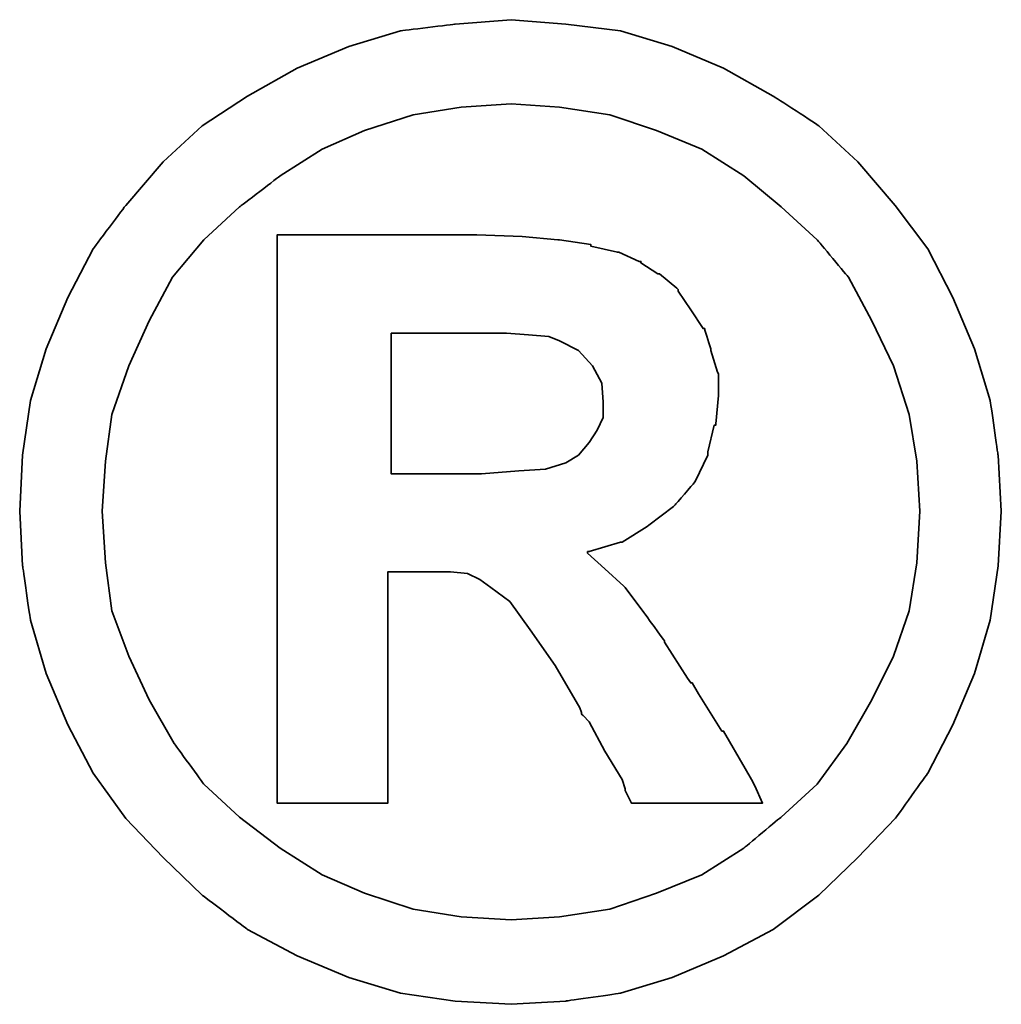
# Model space of a CAD drawing. Extents: x 31 to 308, y 40 to 134.
# Tile 45 of 47: x 146.053 to 146.563, y 91.917 to 92.429. Entities that reach past the tile are written whole.
import ezdxf

# ---------------------------------------------------------------- set-up
doc = ezdxf.new("R2010")
doc.units = 0
doc.header["$MEASUREMENT"] = 0
doc.layers.add('DIM', color=4, linetype='CONTINUOUS')
doc.layers.add('layer 1', color=7, linetype='CONTINUOUS')

# ---------------------------------------------------------------- blocks, each defined once
blk = doc.blocks.new('TBI MOTION logo(完整正式版)')
at = {"layer": 'layer 1', "color": 22, "lineweight": 35}
for points, knots in [([(81.20634, 4.98624), (81.20634, 4.98624), (81.18649, 5.32862), (81.18649, 5.32862), (81.18649, 5.32862), (81.18649, 5.32862), (81.13886, 5.66206), (81.13886, 5.66206), (81.13886, 5.66206), (81.13886, 5.66206), (81.04359, 5.97764), (81.04359, 5.97764), (81.04359, 5.97764), (81.04359, 5.97764), (80.91061, 6.29124), (80.91061, 6.29124), (80.91061, 6.29124), (80.91061, 6.29124), (80.75778, 6.58697), (80.75778, 6.58697), (80.75778, 6.58697), (80.75778, 6.58697), (80.5593, 6.85294), (80.5593, 6.85294), (80.5593, 6.85294), (80.5593, 6.85294), (80.33105, 7.1189), (80.33105, 7.1189), (80.33105, 7.1189), (80.33105, 7.1189), (80.09287, 7.33921), (80.09287, 7.33921), (80.09287, 7.33921), (80.09287, 7.33921), (79.815, 7.51982), (79.815, 7.51982), (79.815, 7.51982), (79.815, 7.51982), (79.51133, 7.69051), (79.51133, 7.69051), (79.51133, 7.69051), (79.51133, 7.69051), (79.19773, 7.8235), (79.19773, 7.8235), (79.19773, 7.8235), (79.19773, 7.8235), (78.88215, 7.91877), (78.88215, 7.91877), (78.88215, 7.91877), (78.88215, 7.91877), (78.54871, 7.95846), (78.54871, 7.95846), (78.54871, 7.95846), (78.54871, 7.95846), (78.21526, 7.98625), (78.21526, 7.98625), (78.21526, 7.98625), (78.21526, 7.98625), (77.87388, 7.95846), (77.87388, 7.95846), (77.87388, 7.95846), (77.87388, 7.95846), (77.54044, 7.91877), (77.54044, 7.91877), (77.54044, 7.91877), (77.54044, 7.91877), (77.22485, 7.8235), (77.22485, 7.8235), (77.22485, 7.8235), (77.22485, 7.8235), (76.91027, 7.69051), (76.91027, 7.69051), (76.91027, 7.69051), (76.91027, 7.69051), (76.6056, 7.51982), (76.6056, 7.51982), (76.6056, 7.51982), (76.6056, 7.51982), (76.32972, 7.33921), (76.32972, 7.33921), (76.32972, 7.33921), (76.32972, 7.33921), (76.09154, 7.1189), (76.09154, 7.1189), (76.09154, 7.1189), (76.09154, 7.1189), (75.86329, 6.85294), (75.86329, 6.85294), (75.86329, 6.85294), (75.86329, 6.85294), (75.66382, 6.58697), (75.66382, 6.58697), (75.66382, 6.58697), (75.66382, 6.58697), (75.51099, 6.29124), (75.51099, 6.29124), (75.51099, 6.29124), (75.51099, 6.29124), (75.37702, 5.97764), (75.37702, 5.97764), (75.37702, 5.97764), (75.37702, 5.97764), (75.28175, 5.66206), (75.28175, 5.66206), (75.28175, 5.66206), (75.28175, 5.66206), (75.23411, 5.32862), (75.23411, 5.32862), (75.23411, 5.32862), (75.23411, 5.32862), (75.21625, 4.98624), (75.21625, 4.98624), (75.21625, 4.98624), (75.21625, 4.98624), (75.23411, 4.6528), (75.23411, 4.6528), (75.23411, 4.6528), (75.23411, 4.6528), (75.28175, 4.32035), (75.28175, 4.32035), (75.28175, 4.32035), (75.28175, 4.32035), (75.37702, 3.99583), (75.37702, 3.99583), (75.37702, 3.99583), (75.37702, 3.99583), (75.51099, 3.68224), (75.51099, 3.68224), (75.51099, 3.68224), (75.51099, 3.68224), (75.66382, 3.38749), (75.66382, 3.38749), (75.66382, 3.38749), (75.66382, 3.38749), (75.86329, 3.10963), (75.86329, 3.10963), (75.86329, 3.10963), (75.86329, 3.10963), (76.09154, 2.87145), (76.09154, 2.87145), (76.09154, 2.87145), (76.09154, 2.87145), (76.32972, 2.6432), (76.32972, 2.6432), (76.32972, 2.6432), (76.32972, 2.6432), (76.6056, 2.43381), (76.6056, 2.43381), (76.6056, 2.43381), (76.6056, 2.43381), (76.91027, 2.27205), (76.91027, 2.27205), (76.91027, 2.27205), (76.91027, 2.27205), (77.22485, 2.13906), (77.22485, 2.13906), (77.22485, 2.13906), (77.22485, 2.13906), (77.54044, 2.0438), (77.54044, 2.0438), (77.54044, 2.0438), (77.54044, 2.0438), (77.87388, 1.99616), (77.87388, 1.99616), (77.87388, 1.99616), (77.87388, 1.99616), (78.21526, 1.97631), (78.21526, 1.97631), (78.21526, 1.97631), (78.21526, 1.97631), (78.54871, 1.99616), (78.54871, 1.99616), (78.54871, 1.99616), (78.54871, 1.99616), (78.88215, 2.0438), (78.88215, 2.0438), (78.88215, 2.0438), (78.88215, 2.0438), (79.19773, 2.13906), (79.19773, 2.13906), (79.19773, 2.13906), (79.19773, 2.13906), (79.51133, 2.27205), (79.51133, 2.27205), (79.51133, 2.27205), (79.51133, 2.27205), (79.815, 2.43381), (79.815, 2.43381), (79.815, 2.43381), (79.815, 2.43381), (80.09287, 2.6432), (80.09287, 2.6432), (80.09287, 2.6432), (80.09287, 2.6432), (80.33105, 2.87145), (80.33105, 2.87145), (80.33105, 2.87145), (80.33105, 2.87145), (80.5593, 3.10963), (80.5593, 3.10963), (80.5593, 3.10963), (80.5593, 3.10963), (80.75778, 3.38749), (80.75778, 3.38749), (80.75778, 3.38749), (80.75778, 3.38749), (80.91061, 3.68224), (80.91061, 3.68224), (80.91061, 3.68224), (80.91061, 3.68224), (81.04359, 3.99583), (81.04359, 3.99583), (81.04359, 3.99583), (81.04359, 3.99583), (81.13886, 4.32035), (81.13886, 4.32035), (81.13886, 4.32035), (81.13886, 4.32035), (81.18649, 4.6528), (81.18649, 4.6528), (81.18649, 4.6528), (81.18649, 4.6528), (81.20634, 4.98624), (81.20634, 4.98624)], [0, 0, 0, 0, 0.0178571, 0.0178571, 0.0178571, 0.0178572, 0.0357143, 0.0357143, 0.0357143, 0.0357143, 0.0535714, 0.0535714, 0.0535714, 0.0535714, 0.0714286, 0.0714286, 0.0714286, 0.0714286, 0.0892857, 0.0892857, 0.0892857, 0.0892857, 0.1071429, 0.1071429, 0.1071429, 0.1071429, 0.125, 0.125, 0.125, 0.125, 0.1428571, 0.1428571, 0.1428571, 0.1428572, 0.1607143, 0.1607143, 0.1607143, 0.1607143, 0.1785714, 0.1785714, 0.1785714, 0.1785714, 0.1964286, 0.1964286, 0.1964286, 0.1964286, 0.2142857, 0.2142857, 0.2142857, 0.2142857, 0.2321429, 0.2321429, 0.2321429, 0.2321429, 0.25, 0.25, 0.25, 0.25, 0.2678571, 0.2678571, 0.2678571, 0.2678572, 0.2857143, 0.2857143, 0.2857143, 0.2857143, 0.3035714, 0.3035714, 0.3035714, 0.3035714, 0.3214286, 0.3214286, 0.3214286, 0.3214286, 0.3392857, 0.3392857, 0.3392857, 0.3392857, 0.3571429, 0.3571429, 0.3571429, 0.3571429, 0.375, 0.375, 0.375, 0.375, 0.3928571, 0.3928571, 0.3928571, 0.3928572, 0.4107143, 0.4107143, 0.4107143, 0.4107143, 0.4285714, 0.4285714, 0.4285714, 0.4285714, 0.4464286, 0.4464286, 0.4464286, 0.4464286, 0.4642857, 0.4642857, 0.4642857, 0.4642857, 0.4821429, 0.4821429, 0.4821429, 0.4821429, 0.5, 0.5, 0.5, 0.5, 0.5178571, 0.5178571, 0.5178571, 0.5178572, 0.5357143, 0.5357143, 0.5357143, 0.5357143, 0.5535714, 0.5535714, 0.5535714, 0.5535714, 0.5714286, 0.5714286, 0.5714286, 0.5714286, 0.5892857, 0.5892857, 0.5892857, 0.5892857, 0.6071429, 0.6071429, 0.6071429, 0.6071429, 0.625, 0.625, 0.625, 0.625, 0.6428571, 0.6428571, 0.6428571, 0.6428572, 0.6607143, 0.6607143, 0.6607143, 0.6607143, 0.6785714, 0.6785714, 0.6785714, 0.6785714, 0.6964286, 0.6964286, 0.6964286, 0.6964286, 0.7142857, 0.7142857, 0.7142857, 0.7142857, 0.7321429, 0.7321429, 0.7321429, 0.7321429, 0.75, 0.75, 0.75, 0.75, 0.7678571, 0.7678571, 0.7678571, 0.7678572, 0.7857143, 0.7857143, 0.7857143, 0.7857143, 0.8035714, 0.8035714, 0.8035714, 0.8035714, 0.8214286, 0.8214286, 0.8214286, 0.8214286, 0.8392857, 0.8392857, 0.8392857, 0.8392857, 0.8571429, 0.8571429, 0.8571429, 0.8571429, 0.875, 0.875, 0.875, 0.875, 0.8928571, 0.8928571, 0.8928571, 0.8928572, 0.9107143, 0.9107143, 0.9107143, 0.9107143, 0.9285714, 0.9285714, 0.9285714, 0.9285714, 0.9464286, 0.9464286, 0.9464286, 0.9464286, 0.9642857, 0.9642857, 0.9642857, 0.9642857, 0.9821429, 0.9821429, 0.9821429, 0.9821429, 1, 1, 1, 1]), ([(80.71014, 4.98624), (80.71014, 4.98624), (80.69129, 5.29091), (80.69129, 5.29091), (80.69129, 5.29091), (80.69129, 5.29091), (80.64464, 5.57672), (80.64464, 5.57672), (80.64464, 5.57672), (80.64464, 5.57672), (80.54937, 5.87245), (80.54937, 5.87245), (80.54937, 5.87245), (80.54937, 5.87245), (80.41639, 6.14833), (80.41639, 6.14833), (80.41639, 6.14833), (80.41639, 6.14833), (80.27349, 6.41429), (80.27349, 6.41429), (80.27349, 6.41429), (80.27349, 6.41429), (80.08295, 6.64255), (80.08295, 6.64255), (80.08295, 6.64255), (80.08295, 6.64255), (79.86264, 6.84301), (79.86264, 6.84301), (79.86264, 6.84301), (79.86264, 6.84301), (79.63439, 7.03355), (79.63439, 7.03355), (79.63439, 7.03355), (79.63439, 7.03355), (79.37835, 7.1963), (79.37835, 7.1963), (79.37835, 7.1963), (79.37835, 7.1963), (79.10246, 7.30944), (79.10246, 7.30944), (79.10246, 7.30944), (79.10246, 7.30944), (78.81665, 7.40471), (78.81665, 7.40471), (78.81665, 7.40471), (78.81665, 7.40471), (78.511, 7.45234), (78.511, 7.45234), (78.511, 7.45234), (78.511, 7.45234), (78.21526, 7.47219), (78.21526, 7.47219), (78.21526, 7.47219), (78.21526, 7.47219), (77.9106, 7.45234), (77.9106, 7.45234), (77.9106, 7.45234), (77.9106, 7.45234), (77.61685, 7.40471), (77.61685, 7.40471), (77.61685, 7.40471), (77.61685, 7.40471), (77.32012, 7.30944), (77.32012, 7.30944), (77.32012, 7.30944), (77.32012, 7.30944), (77.06309, 7.1963), (77.06309, 7.1963), (77.06309, 7.1963), (77.06309, 7.1963), (76.80606, 7.03355), (76.80606, 7.03355), (76.80606, 7.03355), (76.80606, 7.03355), (76.55797, 6.84301), (76.55797, 6.84301), (76.55797, 6.84301), (76.55797, 6.84301), (76.34063, 6.64255), (76.34063, 6.64255), (76.34063, 6.64255), (76.34063, 6.64255), (76.1491, 6.41429), (76.1491, 6.41429), (76.1491, 6.41429), (76.1491, 6.41429), (76.0062, 6.14833), (76.0062, 6.14833), (76.0062, 6.14833), (76.0062, 6.14833), (75.88314, 5.87245), (75.88314, 5.87245), (75.88314, 5.87245), (75.88314, 5.87245), (75.77794, 5.57672), (75.77794, 5.57672), (75.77794, 5.57672), (75.77794, 5.57672), (75.73924, 5.29091), (75.73924, 5.29091), (75.73924, 5.29091), (75.73924, 5.29091), (75.72039, 4.98624), (75.72039, 4.98624), (75.72039, 4.98624), (75.72039, 4.98624), (75.73924, 4.67165), (75.73924, 4.67165), (75.73924, 4.67165), (75.73924, 4.67165), (75.77794, 4.37791), (75.77794, 4.37791), (75.77794, 4.37791), (75.77794, 4.37791), (75.88314, 4.10102), (75.88314, 4.10102), (75.88314, 4.10102), (75.88314, 4.10102), (76.0062, 3.83407), (76.0062, 3.83407), (76.0062, 3.83407), (76.0062, 3.83407), (76.15902, 3.56811), (76.15902, 3.56811), (76.15902, 3.56811), (76.15902, 3.56811), (76.34063, 3.32001), (76.34063, 3.32001), (76.34063, 3.32001), (76.34063, 3.32001), (76.55797, 3.11955), (76.55797, 3.11955), (76.55797, 3.11955), (76.55797, 3.11955), (76.80606, 2.92901), (76.80606, 2.92901), (76.80606, 2.92901), (76.80606, 2.92901), (77.06309, 2.76725), (77.06309, 2.76725), (77.06309, 2.76725), (77.06309, 2.76725), (77.32012, 2.65412), (77.32012, 2.65412), (77.32012, 2.65412), (77.32012, 2.65412), (77.61685, 2.55786), (77.61685, 2.55786), (77.61685, 2.55786), (77.61685, 2.55786), (77.9106, 2.51022), (77.9106, 2.51022), (77.9106, 2.51022), (77.9106, 2.51022), (78.21526, 2.49137), (78.21526, 2.49137), (78.21526, 2.49137), (78.21526, 2.49137), (78.511, 2.51022), (78.511, 2.51022), (78.511, 2.51022), (78.511, 2.51022), (78.81665, 2.55786), (78.81665, 2.55786), (78.81665, 2.55786), (78.81665, 2.55786), (79.10246, 2.65412), (79.10246, 2.65412), (79.10246, 2.65412), (79.10246, 2.65412), (79.37835, 2.76725), (79.37835, 2.76725), (79.37835, 2.76725), (79.37835, 2.76725), (79.63439, 2.92901), (79.63439, 2.92901), (79.63439, 2.92901), (79.63439, 2.92901), (79.86264, 3.11955), (79.86264, 3.11955), (79.86264, 3.11955), (79.86264, 3.11955), (80.08295, 3.32001), (80.08295, 3.32001), (80.08295, 3.32001), (80.08295, 3.32001), (80.26356, 3.56811), (80.26356, 3.56811), (80.26356, 3.56811), (80.26356, 3.56811), (80.41639, 3.83407), (80.41639, 3.83407), (80.41639, 3.83407), (80.41639, 3.83407), (80.54937, 4.10102), (80.54937, 4.10102), (80.54937, 4.10102), (80.54937, 4.10102), (80.64464, 4.37791), (80.64464, 4.37791), (80.64464, 4.37791), (80.64464, 4.37791), (80.69129, 4.67165), (80.69129, 4.67165), (80.69129, 4.67165), (80.69129, 4.67165), (80.71014, 4.98624), (80.71014, 4.98624)], [0, 0, 0, 0, 0.0192308, 0.0192308, 0.0192308, 0.0192308, 0.0384615, 0.0384615, 0.0384615, 0.0384615, 0.0576923, 0.0576923, 0.0576923, 0.0576923, 0.0769231, 0.0769231, 0.0769231, 0.0769231, 0.0961538, 0.0961538, 0.0961538, 0.0961539, 0.1153846, 0.1153846, 0.1153846, 0.1153846, 0.1346154, 0.1346154, 0.1346154, 0.1346154, 0.1538462, 0.1538462, 0.1538462, 0.1538462, 0.1730769, 0.1730769, 0.1730769, 0.1730769, 0.1923077, 0.1923077, 0.1923077, 0.1923077, 0.2115385, 0.2115385, 0.2115385, 0.2115385, 0.2307692, 0.2307692, 0.2307692, 0.2307692, 0.25, 0.25, 0.25, 0.25, 0.2692308, 0.2692308, 0.2692308, 0.2692308, 0.2884615, 0.2884615, 0.2884615, 0.2884615, 0.3076923, 0.3076923, 0.3076923, 0.3076923, 0.3269231, 0.3269231, 0.3269231, 0.3269231, 0.3461538, 0.3461538, 0.3461538, 0.3461539, 0.3653846, 0.3653846, 0.3653846, 0.3653846, 0.3846154, 0.3846154, 0.3846154, 0.3846154, 0.4038462, 0.4038462, 0.4038462, 0.4038462, 0.4230769, 0.4230769, 0.4230769, 0.4230769, 0.4423077, 0.4423077, 0.4423077, 0.4423077, 0.4615385, 0.4615385, 0.4615385, 0.4615385, 0.4807692, 0.4807692, 0.4807692, 0.4807692, 0.5, 0.5, 0.5, 0.5, 0.5192308, 0.5192308, 0.5192308, 0.5192308, 0.5384615, 0.5384615, 0.5384615, 0.5384615, 0.5576923, 0.5576923, 0.5576923, 0.5576923, 0.5769231, 0.5769231, 0.5769231, 0.5769231, 0.5961538, 0.5961538, 0.5961538, 0.5961539, 0.6153846, 0.6153846, 0.6153846, 0.6153846, 0.6346154, 0.6346154, 0.6346154, 0.6346154, 0.6538462, 0.6538462, 0.6538462, 0.6538462, 0.6730769, 0.6730769, 0.6730769, 0.6730769, 0.6923077, 0.6923077, 0.6923077, 0.6923077, 0.7115385, 0.7115385, 0.7115385, 0.7115385, 0.7307692, 0.7307692, 0.7307692, 0.7307692, 0.75, 0.75, 0.75, 0.75, 0.7692308, 0.7692308, 0.7692308, 0.7692308, 0.7884615, 0.7884615, 0.7884615, 0.7884615, 0.8076923, 0.8076923, 0.8076923, 0.8076923, 0.8269231, 0.8269231, 0.8269231, 0.8269231, 0.8461538, 0.8461538, 0.8461538, 0.8461539, 0.8653846, 0.8653846, 0.8653846, 0.8653846, 0.8846154, 0.8846154, 0.8846154, 0.8846154, 0.9038462, 0.9038462, 0.9038462, 0.9038462, 0.9230769, 0.9230769, 0.9230769, 0.9230769, 0.9423077, 0.9423077, 0.9423077, 0.9423077, 0.9615385, 0.9615385, 0.9615385, 0.9615385, 0.9807692, 0.9807692, 0.9807692, 0.9807692, 1, 1, 1, 1]), ([(76.78721, 3.2823), (76.78721, 3.2823), (76.78721, 3.32001), (76.78721, 3.32001), (76.78721, 3.32001), (76.78721, 3.32001), (76.78721, 3.42422), (76.78721, 3.42422), (76.78721, 3.42422), (76.78721, 3.42422), (76.78721, 3.59689), (76.78721, 3.59689), (76.78721, 3.59689), (76.78721, 3.59689), (76.78721, 3.80529), (76.78721, 3.80529), (76.78721, 3.80529), (76.78721, 3.80529), (76.78721, 4.0524), (76.78721, 4.0524), (76.78721, 4.0524), (76.78721, 4.0524), (76.78721, 4.32035), (76.78721, 4.32035), (76.78721, 4.32035), (76.78721, 4.32035), (76.78721, 4.92868), (76.78721, 4.92868), (76.78721, 4.92868), (76.78721, 4.92868), (76.78721, 5.53801), (76.78721, 5.53801), (76.78721, 5.53801), (76.78721, 5.53801), (76.78721, 5.82482), (76.78721, 5.82482), (76.78721, 5.82482), (76.78721, 5.82482), (76.78721, 6.07291), (76.78721, 6.07291), (76.78721, 6.07291), (76.78721, 6.07291), (76.78721, 6.30017), (76.78721, 6.30017), (76.78721, 6.30017), (76.78721, 6.30017), (76.78721, 6.45399), (76.78721, 6.45399), (76.78721, 6.45399), (76.78721, 6.45399), (76.78721, 6.5572), (76.78721, 6.5572), (76.78721, 6.5572), (76.78721, 6.5572), (76.78721, 6.59689), (76.78721, 6.59689), (76.78721, 6.59689), (76.78721, 6.59689), (76.78721, 6.67232), (76.78721, 6.67232), (76.78721, 6.67232), (76.78721, 6.67232), (76.8537, 6.67232), (76.8537, 6.67232), (76.8537, 6.67232), (76.8537, 6.67232), (76.87355, 6.67232), (76.87355, 6.67232), (76.87355, 6.67232), (76.87355, 6.67232), (76.91027, 6.67232), (76.91027, 6.67232), (76.91027, 6.67232), (76.91027, 6.67232), (77.04424, 6.67232), (77.04424, 6.67232), (77.04424, 6.67232), (77.04424, 6.67232), (77.22485, 6.67232), (77.22485, 6.67232), (77.22485, 6.67232), (77.22485, 6.67232), (77.43524, 6.67232), (77.43524, 6.67232), (77.43524, 6.67232), (77.43524, 6.67232), (77.65357, 6.67232), (77.65357, 6.67232), (77.65357, 6.67232), (77.65357, 6.67232), (77.82625, 6.67232), (77.82625, 6.67232), (77.82625, 6.67232), (77.82625, 6.67232), (77.94037, 6.67232), (77.94037, 6.67232), (77.94037, 6.67232), (77.94037, 6.67232), (77.97709, 6.67232), (77.97709, 6.67232), (77.97709, 6.67232), (77.97709, 6.67232), (77.99694, 6.67232), (77.99694, 6.67232), (77.99694, 6.67232), (77.99694, 6.67232), (78.00686, 6.67232), (78.00686, 6.67232), (78.00686, 6.67232), (78.00686, 6.67232), (78.28275, 6.6624), (78.28275, 6.6624), (78.28275, 6.6624), (78.28275, 6.6624), (78.50107, 6.64255), (78.50107, 6.64255), (78.50107, 6.64255), (78.50107, 6.64255), (78.511, 6.64255), (78.511, 6.64255), (78.511, 6.64255), (78.511, 6.64255), (78.70154, 6.61476), (78.70154, 6.61476), (78.70154, 6.61476), (78.70154, 6.61476), (78.70154, 6.60483), (78.70154, 6.60483), (78.70154, 6.60483), (78.70154, 6.60483), (78.86429, 6.56713), (78.86429, 6.56713), (78.86429, 6.56713), (78.86429, 6.56713), (78.87223, 6.56713), (78.87223, 6.56713), (78.87223, 6.56713), (78.87223, 6.56713), (78.99727, 6.51056), (78.99727, 6.51056), (78.99727, 6.51056), (78.99727, 6.51056), (79.00719, 6.51056), (79.00719, 6.51056), (79.00719, 6.51056), (79.00719, 6.51056), (79.00719, 6.50162), (79.00719, 6.50162), (79.00719, 6.50162), (79.00719, 6.50162), (79.1104, 6.43415), (79.1104, 6.43415), (79.1104, 6.43415), (79.1104, 6.43415), (79.12132, 6.43415), (79.12132, 6.43415), (79.12132, 6.43415), (79.12132, 6.43415), (79.22552, 6.34781), (79.22552, 6.34781), (79.22552, 6.34781), (79.22552, 6.34781), (79.23544, 6.33888), (79.23544, 6.33888), (79.23544, 6.33888), (79.23544, 6.33888), (79.23544, 6.32895), (79.23544, 6.32895), (79.23544, 6.32895), (79.23544, 6.32895), (79.31087, 6.21483), (79.31087, 6.21483), (79.31087, 6.21483), (79.31087, 6.21483), (79.38629, 6.1007), (79.38629, 6.1007), (79.38629, 6.1007), (79.38629, 6.1007), (79.3972, 6.1007), (79.3972, 6.1007), (79.3972, 6.1007), (79.3972, 6.1007), (79.3972, 6.09078), (79.3972, 6.09078), (79.3972, 6.09078), (79.3972, 6.09078), (79.43392, 5.97764), (79.43392, 5.97764), (79.43392, 5.97764), (79.43392, 5.97764), (79.43392, 5.96772), (79.43392, 5.96772), (79.43392, 5.96772), (79.43392, 5.96772), (79.47362, 5.83474), (79.47362, 5.83474), (79.47362, 5.83474), (79.47362, 5.83474), (79.48156, 5.82482), (79.48156, 5.82482), (79.48156, 5.82482), (79.48156, 5.82482), (79.48156, 5.69977), (79.48156, 5.69977), (79.48156, 5.69977), (79.48156, 5.69977), (79.48156, 5.69183), (79.48156, 5.69183), (79.48156, 5.69183), (79.48156, 5.69183), (79.4637, 5.51915), (79.4637, 5.51915), (79.4637, 5.51915), (79.4637, 5.51915), (79.4637, 5.51122), (79.4637, 5.51122), (79.4637, 5.51122), (79.4637, 5.51122), (79.45377, 5.51122), (79.45377, 5.51122), (79.45377, 5.51122), (79.45377, 5.51122), (79.41507, 5.34847), (79.41507, 5.34847), (79.41507, 5.34847), (79.41507, 5.34847), (79.41507, 5.33854), (79.41507, 5.33854), (79.41507, 5.33854), (79.41507, 5.33854), (79.41507, 5.32862), (79.41507, 5.32862), (79.41507, 5.32862), (79.41507, 5.32862), (79.33865, 5.16785), (79.33865, 5.16785), (79.33865, 5.16785), (79.33865, 5.16785), (79.33071, 5.15693), (79.33071, 5.15693), (79.33071, 5.15693), (79.33071, 5.15693), (79.2156, 5.02495), (79.2156, 5.02495), (79.2156, 5.02495), (79.2156, 5.02495), (79.20567, 5.01502), (79.20567, 5.01502), (79.20567, 5.01502), (79.20567, 5.01502), (79.05483, 4.89991), (79.05483, 4.89991), (79.05483, 4.89991), (79.05483, 4.89991), (79.04491, 4.89197), (79.04491, 4.89197), (79.04491, 4.89197), (79.04491, 4.89197), (78.89208, 4.7967), (78.89208, 4.7967), (78.89208, 4.7967), (78.89208, 4.7967), (78.88215, 4.7967), (78.88215, 4.7967), (78.88215, 4.7967), (78.88215, 4.7967), (78.69161, 4.73913), (78.69161, 4.73913), (78.69161, 4.73913), (78.69161, 4.73913), (78.68169, 4.73913), (78.68169, 4.73913), (78.68169, 4.73913), (78.68169, 4.73913), (78.68169, 4.72921), (78.68169, 4.72921), (78.68169, 4.72921), (78.68169, 4.72921), (78.78688, 4.63394), (78.78688, 4.63394), (78.78688, 4.63394), (78.78688, 4.63394), (78.902, 4.52875), (78.902, 4.52875), (78.902, 4.52875), (78.902, 4.52875), (78.91093, 4.52081), (78.91093, 4.52081), (78.91093, 4.52081), (78.91093, 4.52081), (79.02506, 4.36798), (79.02506, 4.36798), (79.02506, 4.36798), (79.02506, 4.36798), (79.1501, 4.1953), (79.1501, 4.1953), (79.1501, 4.1953), (79.1501, 4.1953), (79.1501, 4.18736), (79.1501, 4.18736), (79.1501, 4.18736), (79.1501, 4.18736), (79.29201, 3.96705), (79.29201, 3.96705), (79.29201, 3.96705), (79.29201, 3.96705), (79.31087, 3.93828), (79.31087, 3.93828), (79.31087, 3.93828), (79.31087, 3.93828), (79.32079, 3.93828), (79.32079, 3.93828), (79.32079, 3.93828), (79.32079, 3.93828), (79.3585, 3.87178), (79.3585, 3.87178), (79.3585, 3.87178), (79.3585, 3.87178), (79.50141, 3.64353), (79.50141, 3.64353), (79.50141, 3.64353), (79.50141, 3.64353), (79.51133, 3.64353), (79.51133, 3.64353), (79.51133, 3.64353), (79.51133, 3.64353), (79.64431, 3.41528), (79.64431, 3.41528), (79.64431, 3.41528), (79.64431, 3.41528), (79.68202, 3.3478), (79.68202, 3.3478), (79.68202, 3.3478), (79.68202, 3.3478), (79.70187, 3.31009), (79.70187, 3.31009), (79.70187, 3.31009), (79.70187, 3.31009), (79.7495, 3.2049), (79.7495, 3.2049), (79.7495, 3.2049), (79.7495, 3.2049), (79.64431, 3.2049), (79.64431, 3.2049), (79.64431, 3.2049), (79.64431, 3.2049), (79.62546, 3.2049), (79.62546, 3.2049), (79.62546, 3.2049), (79.62546, 3.2049), (79.53912, 3.2049), (79.53912, 3.2049), (79.53912, 3.2049), (79.53912, 3.2049), (79.31087, 3.2049), (79.31087, 3.2049), (79.31087, 3.2049), (79.31087, 3.2049), (79.08262, 3.2049), (79.08262, 3.2049), (79.08262, 3.2049), (79.08262, 3.2049), (79.00719, 3.2049), (79.00719, 3.2049), (79.00719, 3.2049), (79.00719, 3.2049), (78.98735, 3.2049), (78.98735, 3.2049), (78.98735, 3.2049), (78.98735, 3.2049), (78.94964, 3.2049), (78.94964, 3.2049), (78.94964, 3.2049), (78.94964, 3.2049), (78.92979, 3.24459), (78.92979, 3.24459), (78.92979, 3.24459), (78.92979, 3.24459), (78.91093, 3.2823), (78.91093, 3.2823), (78.91093, 3.2823), (78.91093, 3.2823), (78.91093, 3.29223), (78.91093, 3.29223), (78.91093, 3.29223), (78.91093, 3.29223), (78.89208, 3.3478), (78.89208, 3.3478), (78.89208, 3.3478), (78.89208, 3.3478), (78.78688, 3.52048), (78.78688, 3.52048), (78.78688, 3.52048), (78.78688, 3.52048), (78.69161, 3.7001), (78.69161, 3.7001), (78.69161, 3.7001), (78.69161, 3.7001), (78.6539, 3.7388), (78.6539, 3.7388), (78.6539, 3.7388), (78.6539, 3.7388), (78.64398, 3.74873), (78.64398, 3.74873), (78.64398, 3.74873), (78.64398, 3.74873), (78.64398, 3.75766), (78.64398, 3.75766), (78.64398, 3.75766), (78.64398, 3.75766), (78.63405, 3.78644), (78.63405, 3.78644), (78.63405, 3.78644), (78.63405, 3.78644), (78.48321, 4.04347), (78.48321, 4.04347), (78.48321, 4.04347), (78.48321, 4.04347), (78.33038, 4.2618), (78.33038, 4.2618), (78.33038, 4.2618), (78.33038, 4.2618), (78.20732, 4.43447), (78.20732, 4.43447), (78.20732, 4.43447), (78.20732, 4.43447), (78.09221, 4.52081), (78.09221, 4.52081), (78.09221, 4.52081), (78.09221, 4.52081), (78.02472, 4.56845), (78.02472, 4.56845), (78.02472, 4.56845), (78.02472, 4.56845), (77.9493, 4.60616), (77.9493, 4.60616), (77.9493, 4.60616), (77.9493, 4.60616), (77.8451, 4.61608), (77.8451, 4.61608), (77.8451, 4.61608), (77.8451, 4.61608), (77.71113, 4.61608), (77.71113, 4.61608), (77.71113, 4.61608), (77.71113, 4.61608), (77.69128, 4.61608), (77.69128, 4.61608), (77.69128, 4.61608), (77.69128, 4.61608), (77.67342, 4.61608), (77.67342, 4.61608), (77.67342, 4.61608), (77.67342, 4.61608), (77.5583, 4.61608), (77.5583, 4.61608), (77.5583, 4.61608), (77.5583, 4.61608), (77.46303, 4.61608), (77.46303, 4.61608), (77.46303, 4.61608), (77.46303, 4.61608), (77.46303, 4.54761), (77.46303, 4.54761), (77.46303, 4.54761), (77.46303, 4.54761), (77.46303, 4.47318), (77.46303, 4.47318), (77.46303, 4.47318), (77.46303, 4.47318), (77.46303, 4.24294), (77.46303, 4.24294), (77.46303, 4.24294), (77.46303, 4.24294), (77.46303, 3.99583), (77.46303, 3.99583), (77.46303, 3.99583), (77.46303, 3.99583), (77.46303, 3.72888), (77.46303, 3.72888), (77.46303, 3.72888), (77.46303, 3.72888), (77.46303, 3.51055), (77.46303, 3.51055), (77.46303, 3.51055), (77.46303, 3.51055), (77.46303, 3.42422), (77.46303, 3.42422), (77.46303, 3.42422), (77.46303, 3.42422), (77.46303, 3.35773), (77.46303, 3.35773), (77.46303, 3.35773), (77.46303, 3.35773), (77.46303, 3.30017), (77.46303, 3.30017), (77.46303, 3.30017), (77.46303, 3.30017), (77.46303, 3.2823), (77.46303, 3.2823), (77.46303, 3.2823), (77.46303, 3.2823), (77.46303, 3.2049), (77.46303, 3.2049), (77.46303, 3.2049), (77.46303, 3.2049), (77.39753, 3.2049), (77.39753, 3.2049), (77.39753, 3.2049), (77.39753, 3.2049), (77.37768, 3.2049), (77.37768, 3.2049), (77.37768, 3.2049), (77.37768, 3.2049), (77.32012, 3.2049), (77.32012, 3.2049), (77.32012, 3.2049), (77.32012, 3.2049), (77.12165, 3.2049), (77.12165, 3.2049), (77.12165, 3.2049), (77.12165, 3.2049), (76.94897, 3.2049), (76.94897, 3.2049), (76.94897, 3.2049), (76.94897, 3.2049), (76.8924, 3.2049), (76.8924, 3.2049), (76.8924, 3.2049), (76.8924, 3.2049), (76.8537, 3.2049), (76.8537, 3.2049), (76.8537, 3.2049), (76.8537, 3.2049), (76.78721, 3.2049), (76.78721, 3.2049), (76.78721, 3.2049), (76.78721, 3.2049), (76.78721, 3.2823), (76.78721, 3.2823)], [0, 0, 0, 0, 0.0074074, 0.0074074, 0.0074074, 0.0074074, 0.0148148, 0.0148148, 0.0148148, 0.0148148, 0.0222222, 0.0222222, 0.0222222, 0.0222222, 0.0296296, 0.0296296, 0.0296296, 0.0296296, 0.037037, 0.037037, 0.037037, 0.037037, 0.0444444, 0.0444444, 0.0444444, 0.0444445, 0.0518519, 0.0518519, 0.0518519, 0.0518519, 0.0592593, 0.0592593, 0.0592593, 0.0592593, 0.0666667, 0.0666667, 0.0666667, 0.0666667, 0.0740741, 0.0740741, 0.0740741, 0.0740741, 0.0814815, 0.0814815, 0.0814815, 0.0814815, 0.0888889, 0.0888889, 0.0888889, 0.0888889, 0.0962963, 0.0962963, 0.0962963, 0.0962963, 0.1037037, 0.1037037, 0.1037037, 0.1037037, 0.1111111, 0.1111111, 0.1111111, 0.1111111, 0.1185185, 0.1185185, 0.1185185, 0.1185185, 0.1259259, 0.1259259, 0.1259259, 0.1259259, 0.1333333, 0.1333333, 0.1333333, 0.1333333, 0.1407407, 0.1407407, 0.1407407, 0.1407408, 0.1481481, 0.1481481, 0.1481481, 0.1481482, 0.1555556, 0.1555556, 0.1555556, 0.1555556, 0.162963, 0.162963, 0.162963, 0.162963, 0.1703704, 0.1703704, 0.1703704, 0.1703704, 0.1777778, 0.1777778, 0.1777778, 0.1777778, 0.1851852, 0.1851852, 0.1851852, 0.1851852, 0.1925926, 0.1925926, 0.1925926, 0.1925926, 0.2, 0.2, 0.2, 0.2, 0.2074074, 0.2074074, 0.2074074, 0.2074074, 0.2148148, 0.2148148, 0.2148148, 0.2148148, 0.2222222, 0.2222222, 0.2222222, 0.2222222, 0.2296296, 0.2296296, 0.2296296, 0.2296296, 0.237037, 0.237037, 0.237037, 0.237037, 0.2444444, 0.2444444, 0.2444444, 0.2444445, 0.2518519, 0.2518519, 0.2518519, 0.2518519, 0.2592593, 0.2592593, 0.2592593, 0.2592593, 0.2666667, 0.2666667, 0.2666667, 0.2666667, 0.2740741, 0.2740741, 0.2740741, 0.2740741, 0.2814815, 0.2814815, 0.2814815, 0.2814815, 0.2888889, 0.2888889, 0.2888889, 0.2888889, 0.2962963, 0.2962963, 0.2962963, 0.2962963, 0.3037037, 0.3037037, 0.3037037, 0.3037037, 0.3111111, 0.3111111, 0.3111111, 0.3111111, 0.3185185, 0.3185185, 0.3185185, 0.3185185, 0.3259259, 0.3259259, 0.3259259, 0.3259259, 0.3333333, 0.3333333, 0.3333333, 0.3333333, 0.3407407, 0.3407407, 0.3407407, 0.3407408, 0.3481481, 0.3481481, 0.3481481, 0.3481482, 0.3555556, 0.3555556, 0.3555556, 0.3555556, 0.362963, 0.362963, 0.362963, 0.362963, 0.3703704, 0.3703704, 0.3703704, 0.3703704, 0.3777778, 0.3777778, 0.3777778, 0.3777778, 0.3851852, 0.3851852, 0.3851852, 0.3851852, 0.3925926, 0.3925926, 0.3925926, 0.3925926, 0.4, 0.4, 0.4, 0.4, 0.4074074, 0.4074074, 0.4074074, 0.4074074, 0.4148148, 0.4148148, 0.4148148, 0.4148148, 0.4222222, 0.4222222, 0.4222222, 0.4222222, 0.4296296, 0.4296296, 0.4296296, 0.4296296, 0.437037, 0.437037, 0.437037, 0.437037, 0.4444444, 0.4444444, 0.4444444, 0.4444445, 0.4518519, 0.4518519, 0.4518519, 0.4518519, 0.4592593, 0.4592593, 0.4592593, 0.4592593, 0.4666667, 0.4666667, 0.4666667, 0.4666667, 0.4740741, 0.4740741, 0.4740741, 0.4740741, 0.4814815, 0.4814815, 0.4814815, 0.4814815, 0.4888889, 0.4888889, 0.4888889, 0.4888889, 0.4962963, 0.4962963, 0.4962963, 0.4962963, 0.5037037, 0.5037037, 0.5037037, 0.5037037, 0.5111111, 0.5111111, 0.5111111, 0.5111111, 0.5185185, 0.5185185, 0.5185185, 0.5185185, 0.5259259, 0.5259259, 0.5259259, 0.5259259, 0.5333333, 0.5333333, 0.5333333, 0.5333333, 0.5407407, 0.5407407, 0.5407407, 0.5407408, 0.5481481, 0.5481481, 0.5481481, 0.5481482, 0.5555556, 0.5555556, 0.5555556, 0.5555556, 0.562963, 0.562963, 0.562963, 0.562963, 0.5703704, 0.5703704, 0.5703704, 0.5703704, 0.5777778, 0.5777778, 0.5777778, 0.5777778, 0.5851852, 0.5851852, 0.5851852, 0.5851852, 0.5925926, 0.5925926, 0.5925926, 0.5925926, 0.6, 0.6, 0.6, 0.6, 0.6074074, 0.6074074, 0.6074074, 0.6074074, 0.6148148, 0.6148148, 0.6148148, 0.6148148, 0.6222222, 0.6222222, 0.6222222, 0.6222222, 0.6296296, 0.6296296, 0.6296296, 0.6296296, 0.637037, 0.637037, 0.637037, 0.637037, 0.6444444, 0.6444444, 0.6444444, 0.6444445, 0.6518519, 0.6518519, 0.6518519, 0.6518519, 0.6592593, 0.6592593, 0.6592593, 0.6592593, 0.6666667, 0.6666667, 0.6666667, 0.6666667, 0.6740741, 0.6740741, 0.6740741, 0.6740741, 0.6814815, 0.6814815, 0.6814815, 0.6814815, 0.6888889, 0.6888889, 0.6888889, 0.6888889, 0.6962963, 0.6962963, 0.6962963, 0.6962963, 0.7037037, 0.7037037, 0.7037037, 0.7037037, 0.7111111, 0.7111111, 0.7111111, 0.7111111, 0.7185185, 0.7185185, 0.7185185, 0.7185185, 0.7259259, 0.7259259, 0.7259259, 0.7259259, 0.7333333, 0.7333333, 0.7333333, 0.7333333, 0.7407407, 0.7407407, 0.7407407, 0.7407408, 0.7481481, 0.7481481, 0.7481481, 0.7481482, 0.7555556, 0.7555556, 0.7555556, 0.7555556, 0.762963, 0.762963, 0.762963, 0.762963, 0.7703704, 0.7703704, 0.7703704, 0.7703704, 0.7777778, 0.7777778, 0.7777778, 0.7777778, 0.7851852, 0.7851852, 0.7851852, 0.7851852, 0.7925926, 0.7925926, 0.7925926, 0.7925926, 0.8, 0.8, 0.8, 0.8, 0.8074074, 0.8074074, 0.8074074, 0.8074074, 0.8148148, 0.8148148, 0.8148148, 0.8148148, 0.8222222, 0.8222222, 0.8222222, 0.8222222, 0.8296296, 0.8296296, 0.8296296, 0.8296296, 0.837037, 0.837037, 0.837037, 0.837037, 0.8444444, 0.8444444, 0.8444444, 0.8444445, 0.8518519, 0.8518519, 0.8518519, 0.8518519, 0.8592593, 0.8592593, 0.8592593, 0.8592593, 0.8666667, 0.8666667, 0.8666667, 0.8666667, 0.8740741, 0.8740741, 0.8740741, 0.8740741, 0.8814815, 0.8814815, 0.8814815, 0.8814815, 0.8888889, 0.8888889, 0.8888889, 0.8888889, 0.8962963, 0.8962963, 0.8962963, 0.8962963, 0.9037037, 0.9037037, 0.9037037, 0.9037037, 0.9111111, 0.9111111, 0.9111111, 0.9111111, 0.9185185, 0.9185185, 0.9185185, 0.9185185, 0.9259259, 0.9259259, 0.9259259, 0.9259259, 0.9333333, 0.9333333, 0.9333333, 0.9333333, 0.9407407, 0.9407407, 0.9407407, 0.9407408, 0.9481481, 0.9481481, 0.9481481, 0.9481482, 0.9555556, 0.9555556, 0.9555556, 0.9555556, 0.962963, 0.962963, 0.962963, 0.962963, 0.9703704, 0.9703704, 0.9703704, 0.9703704, 0.9777778, 0.9777778, 0.9777778, 0.9777778, 0.9851852, 0.9851852, 0.9851852, 0.9851852, 0.9925926, 0.9925926, 0.9925926, 0.9925926, 1, 1, 1, 1]), ([(77.48288, 6.07291), (77.48288, 6.07291), (77.48288, 5.99551), (77.48288, 5.99551), (77.48288, 5.99551), (77.48288, 5.99551), (77.48288, 5.82482), (77.48288, 5.82482), (77.48288, 5.82482), (77.48288, 5.82482), (77.48288, 5.63328), (77.48288, 5.63328), (77.48288, 5.63328), (77.48288, 5.63328), (77.48288, 5.46358), (77.48288, 5.46358), (77.48288, 5.46358), (77.48288, 5.46358), (77.48288, 5.29091), (77.48288, 5.29091), (77.48288, 5.29091), (77.48288, 5.29091), (77.48288, 5.21449), (77.48288, 5.21449), (77.48288, 5.21449), (77.48288, 5.21449), (77.50074, 5.21449), (77.50074, 5.21449), (77.50074, 5.21449), (77.50074, 5.21449), (77.71113, 5.21449), (77.71113, 5.21449), (77.71113, 5.21449), (77.71113, 5.21449), (77.94037, 5.21449), (77.94037, 5.21449), (77.94037, 5.21449), (77.94037, 5.21449), (78.01579, 5.21449), (78.01579, 5.21449), (78.01579, 5.21449), (78.01579, 5.21449), (78.03465, 5.21449), (78.03465, 5.21449), (78.03465, 5.21449), (78.03465, 5.21449), (78.2629, 5.23335), (78.2629, 5.23335), (78.2629, 5.23335), (78.2629, 5.23335), (78.42565, 5.24327), (78.42565, 5.24327), (78.42565, 5.24327), (78.42565, 5.24327), (78.54871, 5.28098), (78.54871, 5.28098), (78.54871, 5.28098), (78.54871, 5.28098), (78.62611, 5.32862), (78.62611, 5.32862), (78.62611, 5.32862), (78.62611, 5.32862), (78.69161, 5.40503), (78.69161, 5.40503), (78.69161, 5.40503), (78.69161, 5.40503), (78.73925, 5.48145), (78.73925, 5.48145), (78.73925, 5.48145), (78.73925, 5.48145), (78.77696, 5.55885), (78.77696, 5.55885), (78.77696, 5.55885), (78.77696, 5.55885), (78.77696, 5.65214), (78.77696, 5.65214), (78.77696, 5.65214), (78.77696, 5.65214), (78.76902, 5.76726), (78.76902, 5.76726), (78.76902, 5.76726), (78.76902, 5.76726), (78.71146, 5.87245), (78.71146, 5.87245), (78.71146, 5.87245), (78.71146, 5.87245), (78.62611, 5.96772), (78.62611, 5.96772), (78.62611, 5.96772), (78.62611, 5.96772), (78.511, 6.02528), (78.511, 6.02528), (78.511, 6.02528), (78.511, 6.02528), (78.44451, 6.05306), (78.44451, 6.05306), (78.44451, 6.05306), (78.44451, 6.05306), (78.32046, 6.06299), (78.32046, 6.06299), (78.32046, 6.06299), (78.32046, 6.06299), (78.18748, 6.07291), (78.18748, 6.07291), (78.18748, 6.07291), (78.18748, 6.07291), (77.99694, 6.07291), (77.99694, 6.07291), (77.99694, 6.07291), (77.99694, 6.07291), (77.97709, 6.07291), (77.97709, 6.07291), (77.97709, 6.07291), (77.97709, 6.07291), (77.90167, 6.07291), (77.90167, 6.07291), (77.90167, 6.07291), (77.90167, 6.07291), (77.69128, 6.07291), (77.69128, 6.07291), (77.69128, 6.07291), (77.69128, 6.07291), (77.50074, 6.07291), (77.50074, 6.07291), (77.50074, 6.07291), (77.50074, 6.07291), (77.48288, 6.07291), (77.48288, 6.07291)], [0, 0, 0, 0, 0.03125, 0.03125, 0.03125, 0.03125, 0.0625, 0.0625, 0.0625, 0.0625, 0.09375, 0.09375, 0.09375, 0.09375, 0.125, 0.125, 0.125, 0.125, 0.15625, 0.15625, 0.15625, 0.15625, 0.1875, 0.1875, 0.1875, 0.1875, 0.21875, 0.21875, 0.21875, 0.21875, 0.25, 0.25, 0.25, 0.25, 0.28125, 0.28125, 0.28125, 0.28125, 0.3125, 0.3125, 0.3125, 0.3125, 0.34375, 0.34375, 0.34375, 0.34375, 0.375, 0.375, 0.375, 0.375, 0.40625, 0.40625, 0.40625, 0.40625, 0.4375, 0.4375, 0.4375, 0.4375, 0.46875, 0.46875, 0.46875, 0.46875, 0.5, 0.5, 0.5, 0.5, 0.53125, 0.53125, 0.53125, 0.53125, 0.5625, 0.5625, 0.5625, 0.5625, 0.59375, 0.59375, 0.59375, 0.59375, 0.625, 0.625, 0.625, 0.625, 0.65625, 0.65625, 0.65625, 0.65625, 0.6875, 0.6875, 0.6875, 0.6875, 0.71875, 0.71875, 0.71875, 0.71875, 0.75, 0.75, 0.75, 0.75, 0.78125, 0.78125, 0.78125, 0.78125, 0.8125, 0.8125, 0.8125, 0.8125, 0.84375, 0.84375, 0.84375, 0.84375, 0.875, 0.875, 0.875, 0.875, 0.90625, 0.90625, 0.90625, 0.90625, 0.9375, 0.9375, 0.9375, 0.9375, 0.96875, 0.96875, 0.96875, 0.96875, 1, 1, 1, 1])]:
    blk.add_open_spline(points, degree=3, knots=knots, dxfattribs=at)

msp = doc.modelspace()

# ---------------------------------------------------------------- block references
at = {"layer": 'DIM', "color": 0, "xscale": 0.0851363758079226, "yscale": 0.0851363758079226, "zscale": 0.0851363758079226}
msp.add_blockref('TBI MOTION logo(完整正式版)', (139.6493, 91.7487), dxfattribs=at)

doc.saveas('drawing.dxf')
